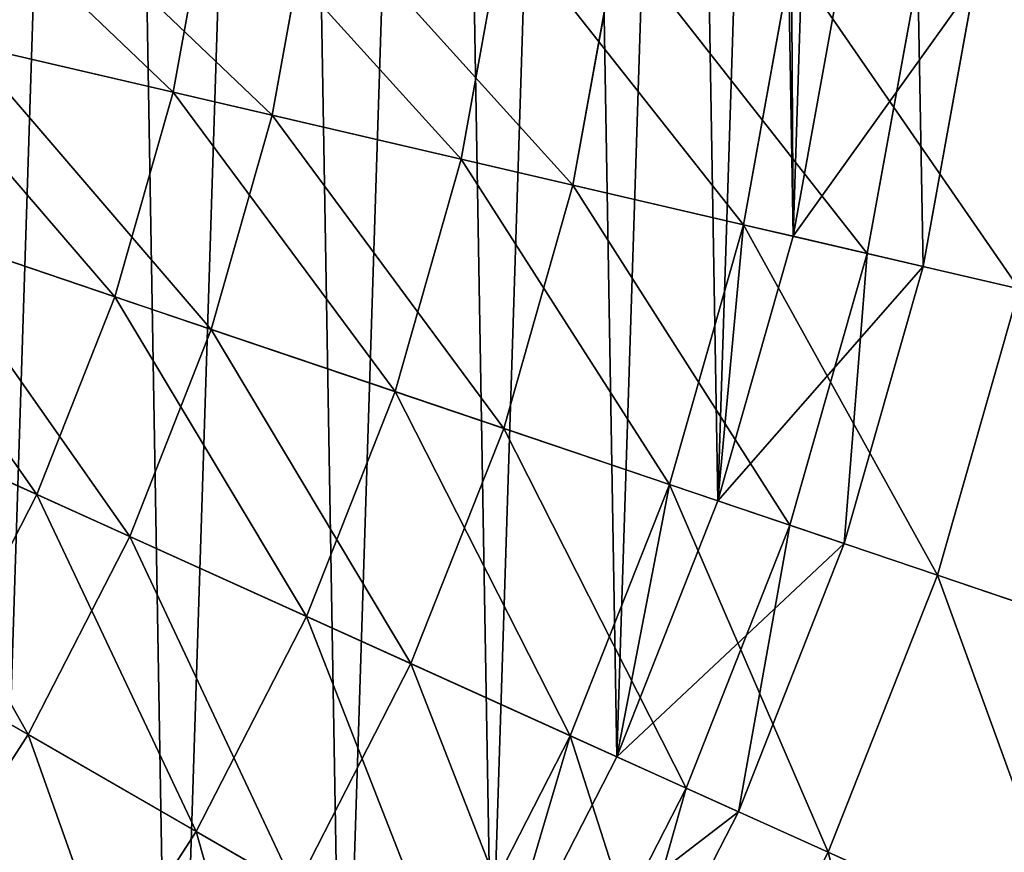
# Model space of a CAD drawing. Extents: x 5 to 965, y 4 to 104.
# Tile 96 of 256: x 70.43 to 78.07, y 43.85 to 50.31. Entities that reach past the tile are written whole.
import ezdxf

# ---------------------------------------------------------------- set-up
doc = ezdxf.new("R2010")
doc.units = 0
doc.layers.get('0').update_dxf_attribs({"color": 13, "linetype": 'CONTINUOUS'})

# ---------------------------------------------------------------- blocks, each defined once
blk = doc.blocks.new('COMPONENT_4')
for p, q in [((66.3432, 46.172, 2.8626), (66.6371, 47.7947, 2.8626)), ((66.3432, 46.172, 97.017), (66.6371, 47.7947, 97.017)), ((68.5762, 45.6532, 3.7458), (68.9101, 47.4973, 3.7458)), ((68.5762, 45.6532, 96.1337), (68.9101, 47.4973, 96.1337)), ((70.7642, 45.1449, 4.7403), (71.1375, 47.2059, 4.7403)), ((70.7642, 45.1449, 95.1392), (71.1375, 47.2059, 95.1392)), ((66.3432, 46.172, 2.8626), (64.0706, 46.6999, 2.0928)), ((66.3432, 46.172, 97.017), (64.0706, 46.6999, 97.7868)), ((65.8916, 44.5859, 2.8626), (66.3432, 46.172, 2.8626)), ((65.8916, 44.5859, 97.017), (66.3432, 46.172, 97.017)), ((68.5762, 45.6532, 3.7458), (66.3432, 46.172, 2.8626)), ((68.5762, 45.6532, 96.1337), (66.3432, 46.172, 97.017)), ((68.063, 43.8508, 3.7458), (68.5762, 45.6532, 3.7458)), ((68.063, 43.8508, 96.1337), (68.5762, 45.6532, 96.1337)), ((70.7642, 45.1449, 4.7403), (68.5762, 45.6532, 3.7458)), ((70.7642, 45.1449, 95.1392), (68.5762, 45.6532, 96.1337)), ((63.6818, 45.334, 2.0928), (65.8916, 44.5859, 2.8626)), ((65.8916, 44.5859, 97.017), (63.6818, 45.334, 97.7868)), ((70.1907, 43.1305, 4.7403), (70.7642, 45.1449, 4.7403)), ((70.1907, 43.1305, 95.1392), (70.7642, 45.1449, 95.1392)), ((72.902, 44.6483, 5.8437), (70.7642, 45.1449, 4.7403)), ((72.902, 44.6483, 94.0358), (70.7642, 45.1449, 95.1392)), ((72.2695, 42.4267, 5.8437), (72.902, 44.6483, 5.8437)), ((72.2695, 42.4267, 94.0358), (72.902, 44.6483, 94.0358)), ((65.2868, 43.0517, 2.8626), (65.8916, 44.5859, 2.8626)), ((65.2868, 43.0517, 97.017), (65.8916, 44.5859, 97.017)), ((65.8916, 44.5859, 2.8626), (68.063, 43.8508, 3.7458)), ((68.063, 43.8508, 96.1337), (65.8916, 44.5859, 97.017)), ((63.1609, 44.0128, 2.0928), (65.2868, 43.0517, 2.8626)), ((63.1609, 44.0128, 97.7868), (65.2868, 43.0517, 97.017)), ((67.3757, 42.1073, 3.7458), (68.063, 43.8508, 3.7458)), ((67.3757, 42.1073, 96.1337), (68.063, 43.8508, 96.1337)), ((68.063, 43.8508, 3.7458), (70.1907, 43.1305, 4.7403)), ((70.1907, 43.1305, 95.1392), (68.063, 43.8508, 96.1337)), ((69.4225, 41.1819, 4.7403), (70.1907, 43.1305, 4.7403)), ((69.4225, 41.1819, 95.1392), (70.1907, 43.1305, 95.1392)), ((70.1907, 43.1305, 4.7403), (72.2695, 42.4267, 5.8437)), ((72.2695, 42.4267, 94.0358), (70.1907, 43.1305, 95.1392)), ((64.5345, 41.5842, 2.8626), (65.2868, 43.0517, 2.8626)), ((64.5345, 41.5842, 97.017), (65.2868, 43.0517, 97.017)), ((65.2868, 43.0517, 2.8626), (67.3757, 42.1073, 3.7458)), ((65.2868, 43.0517, 97.017), (67.3757, 42.1073, 96.1337)), ((71.4223, 40.2777, 5.8437), (72.2695, 42.4267, 5.8437)), ((71.4223, 40.2777, 94.0358), (72.2695, 42.4267, 94.0358)), ((72.2695, 42.4267, 5.8437), (74.2945, 41.7411, 7.0533)), ((74.2945, 41.7411, 92.8262), (72.2695, 42.4267, 94.0358)), ((66.5208, 40.4396, 3.7458), (67.3757, 42.1073, 3.7458)), ((66.5208, 40.4396, 96.1337), (67.3757, 42.1073, 96.1337)), ((67.3757, 42.1073, 3.7458), (69.4225, 41.1819, 4.7403)), ((67.3757, 42.1073, 96.1337), (69.4225, 41.1819, 95.1392)), ((64.5345, 41.5842, 2.8626), (66.5208, 40.4396, 3.7458)), ((66.5208, 40.4396, 96.1337), (64.5345, 41.5842, 97.017)), ((68.467, 39.318, 4.7403), (69.4225, 41.1819, 4.7403)), ((68.467, 39.318, 95.1392), (69.4225, 41.1819, 95.1392)), ((69.4225, 41.1819, 4.7403), (71.4223, 40.2777, 5.8437)), ((69.4225, 41.1819, 95.1392), (71.4223, 40.2777, 94.0358)), ((65.5065, 38.8637, 3.7458), (66.5208, 40.4396, 3.7458)), ((65.5065, 38.8637, 96.1337), (66.5208, 40.4396, 96.1337)), ((66.5208, 40.4396, 3.7458), (68.467, 39.318, 4.7403)), ((68.467, 39.318, 95.1392), (66.5208, 40.4396, 96.1337)), ((70.3686, 38.2222, 94.0358), (71.4223, 40.2777, 94.0358)), ((71.4223, 40.2777, 94.0358), (73.3704, 39.397, 92.8262))]:
    blk.add_line(p, q)
mesh = blk.add_polyface()
corners = [(64.3237, 48.0973, 2.0928), (66.3432, 46.172, 2.8626), (64.0706, 46.6999, 2.0928), (66.6371, 47.7947, 2.8626)]
mesh.append_faces([[corners[k] for k in face] for face in [(0, 1, 2), (1, 0, 3)]], dxfattribs={"vtx0": -1})
mesh = blk.add_polyface()
corners = [(66.3432, 46.172, 97.017), (64.3237, 48.0973, 97.7868), (64.0706, 46.6999, 97.7868), (66.6371, 47.7947, 97.017)]
mesh.append_faces([[corners[k] for k in face] for face in [(0, 1, 2), (1, 0, 3)]], dxfattribs={"vtx0": -1})
mesh = blk.add_polyface()
corners = [(66.6371, 47.7947, 2.8626), (68.5762, 45.6532, 3.7458), (66.3432, 46.172, 2.8626), (68.9101, 47.4973, 3.7458)]
mesh.append_faces([[corners[k] for k in face] for face in [(0, 1, 2), (1, 0, 3)]], dxfattribs={"vtx0": -1})
mesh = blk.add_polyface()
corners = [(68.5762, 45.6532, 96.1337), (66.6371, 47.7947, 97.017), (66.3432, 46.172, 97.017), (68.9101, 47.4973, 96.1337)]
mesh.append_faces([[corners[k] for k in face] for face in [(0, 1, 2), (1, 0, 3)]], dxfattribs={"vtx0": -1})
mesh = blk.add_polyface()
corners = [(68.9101, 47.4973, 3.7458), (70.7642, 45.1449, 4.7403), (68.5762, 45.6532, 3.7458), (71.1375, 47.2059, 4.7403)]
mesh.append_faces([[corners[k] for k in face] for face in [(0, 1, 2), (1, 0, 3)]], dxfattribs={"vtx0": -1})
mesh = blk.add_polyface()
corners = [(70.7642, 45.1449, 95.1392), (68.9101, 47.4973, 96.1337), (68.5762, 45.6532, 96.1337), (71.1375, 47.2059, 95.1392)]
mesh.append_faces([[corners[k] for k in face] for face in [(0, 1, 2), (1, 0, 3)]], dxfattribs={"vtx0": -1})
mesh = blk.add_polyface()
corners = [(71.1375, 47.2059, 4.7403), (72.902, 44.6483, 5.8437), (70.7642, 45.1449, 4.7403), (73.3136, 46.9212, 5.8437)]
mesh.append_faces([[corners[k] for k in face] for face in [(0, 1, 2), (1, 0, 3)]], dxfattribs={"vtx0": -1})
mesh = blk.add_polyface()
corners = [(72.902, 44.6483, 94.0358), (71.1375, 47.2059, 95.1392), (70.7642, 45.1449, 95.1392), (73.3136, 46.9212, 94.0358)]
mesh.append_faces([[corners[k] for k in face] for face in [(0, 1, 2), (1, 0, 3)]], dxfattribs={"vtx0": -1})
mesh = blk.add_polyface()
corners = [(64.0706, 46.6999, 2.0928), (65.8916, 44.5859, 2.8626), (63.6818, 45.334, 2.0928), (66.3432, 46.172, 2.8626)]
mesh.append_faces([[corners[k] for k in face] for face in [(0, 1, 2), (1, 0, 3)]], dxfattribs={"vtx0": -1})
mesh = blk.add_polyface()
corners = [(65.8916, 44.5859, 97.017), (64.0706, 46.6999, 97.7868), (63.6818, 45.334, 97.7868), (66.3432, 46.172, 97.017)]
mesh.append_faces([[corners[k] for k in face] for face in [(0, 1, 2), (1, 0, 3)]], dxfattribs={"vtx0": -1})
mesh = blk.add_polyface()
corners = [(66.3432, 46.172, 2.8626), (68.063, 43.8508, 3.7458), (65.8916, 44.5859, 2.8626), (68.5762, 45.6532, 3.7458)]
mesh.append_faces([[corners[k] for k in face] for face in [(0, 1, 2), (1, 0, 3)]], dxfattribs={"vtx0": -1})
mesh = blk.add_polyface()
corners = [(68.063, 43.8508, 96.1337), (66.3432, 46.172, 97.017), (65.8916, 44.5859, 97.017), (68.5762, 45.6532, 96.1337)]
mesh.append_faces([[corners[k] for k in face] for face in [(0, 1, 2), (1, 0, 3)]], dxfattribs={"vtx0": -1})
mesh = blk.add_polyface()
corners = [(68.5762, 45.6532, 3.7458), (70.1907, 43.1305, 4.7403), (68.063, 43.8508, 3.7458), (70.7642, 45.1449, 4.7403)]
mesh.append_faces([[corners[k] for k in face] for face in [(0, 1, 2), (1, 0, 3)]], dxfattribs={"vtx0": -1})
mesh = blk.add_polyface()
corners = [(70.1907, 43.1305, 95.1392), (68.5762, 45.6532, 96.1337), (68.063, 43.8508, 96.1337), (70.7642, 45.1449, 95.1392)]
mesh.append_faces([[corners[k] for k in face] for face in [(0, 1, 2), (1, 0, 3)]], dxfattribs={"vtx0": -1})
mesh = blk.add_polyface()
corners = [(63.6818, 45.334, 2.0928), (65.2868, 43.0517, 2.8626), (63.1609, 44.0128, 2.0928), (65.8916, 44.5859, 2.8626)]
mesh.append_faces([[corners[k] for k in face] for face in [(0, 1, 2), (1, 0, 3)]], dxfattribs={"vtx0": -1})
mesh = blk.add_polyface()
corners = [(65.2868, 43.0517, 97.017), (63.6818, 45.334, 97.7868), (63.1609, 44.0128, 97.7868), (65.8916, 44.5859, 97.017)]
mesh.append_faces([[corners[k] for k in face] for face in [(0, 1, 2), (1, 0, 3)]], dxfattribs={"vtx0": -1})
mesh = blk.add_polyface()
corners = [(70.7642, 45.1449, 4.7403), (72.2695, 42.4267, 5.8437), (70.1907, 43.1305, 4.7403), (72.902, 44.6483, 5.8437)]
mesh.append_faces([[corners[k] for k in face] for face in [(0, 1, 2), (1, 0, 3)]], dxfattribs={"vtx0": -1})
mesh = blk.add_polyface()
corners = [(72.2695, 42.4267, 94.0358), (70.7642, 45.1449, 95.1392), (70.1907, 43.1305, 95.1392), (72.902, 44.6483, 94.0358)]
mesh.append_faces([[corners[k] for k in face] for face in [(0, 1, 2), (1, 0, 3)]], dxfattribs={"vtx0": -1})
mesh = blk.add_polyface()
corners = [(72.902, 44.6483, 5.8437), (74.2945, 41.7411, 7.0533), (72.2695, 42.4267, 5.8437), (74.9844, 44.1645, 7.0533)]
mesh.append_faces([[corners[k] for k in face] for face in [(0, 1, 2), (1, 0, 3)]], dxfattribs={"vtx0": -1})
mesh = blk.add_polyface()
corners = [(74.2945, 41.7411, 92.8262), (72.902, 44.6483, 94.0358), (72.2695, 42.4267, 94.0358), (74.9844, 44.1645, 92.8262)]
mesh.append_faces([[corners[k] for k in face] for face in [(0, 1, 2), (1, 0, 3)]], dxfattribs={"vtx0": -1})
mesh = blk.add_polyface()
corners = [(65.8916, 44.5859, 2.8626), (67.3757, 42.1073, 3.7458), (65.2868, 43.0517, 2.8626), (68.063, 43.8508, 3.7458)]
mesh.append_faces([[corners[k] for k in face] for face in [(0, 1, 2), (1, 0, 3)]], dxfattribs={"vtx0": -1})
mesh = blk.add_polyface()
corners = [(67.3757, 42.1073, 96.1337), (65.8916, 44.5859, 97.017), (65.2868, 43.0517, 97.017), (68.063, 43.8508, 96.1337)]
mesh.append_faces([[corners[k] for k in face] for face in [(0, 1, 2), (1, 0, 3)]], dxfattribs={"vtx0": -1})
mesh = blk.add_polyface()
corners = [(63.1609, 44.0128, 2.0928), (64.5345, 41.5842, 2.8626), (62.5131, 42.749, 2.0928), (65.2868, 43.0517, 2.8626)]
mesh.append_faces([[corners[k] for k in face] for face in [(0, 1, 2), (1, 0, 3)]], dxfattribs={"vtx0": -1})
mesh = blk.add_polyface()
corners = [(64.5345, 41.5842, 97.017), (63.1609, 44.0128, 97.7868), (62.5131, 42.749, 97.7868), (65.2868, 43.0517, 97.017)]
mesh.append_faces([[corners[k] for k in face] for face in [(0, 1, 2), (1, 0, 3)]], dxfattribs={"vtx0": -1})
mesh = blk.add_polyface()
corners = [(68.063, 43.8508, 3.7458), (69.4225, 41.1819, 4.7403), (67.3757, 42.1073, 3.7458), (70.1907, 43.1305, 4.7403)]
mesh.append_faces([[corners[k] for k in face] for face in [(0, 1, 2), (1, 0, 3)]], dxfattribs={"vtx0": -1})
mesh = blk.add_polyface()
corners = [(69.4225, 41.1819, 95.1392), (68.063, 43.8508, 96.1337), (67.3757, 42.1073, 96.1337), (70.1907, 43.1305, 95.1392)]
mesh.append_faces([[corners[k] for k in face] for face in [(0, 1, 2), (1, 0, 3)]], dxfattribs={"vtx0": -1})
mesh = blk.add_polyface()
corners = [(70.1907, 43.1305, 4.7403), (71.4223, 40.2777, 5.8437), (69.4225, 41.1819, 4.7403), (72.2695, 42.4267, 5.8437)]
mesh.append_faces([[corners[k] for k in face] for face in [(0, 1, 2), (1, 0, 3)]], dxfattribs={"vtx0": -1})
mesh = blk.add_polyface()
corners = [(71.4223, 40.2777, 94.0358), (70.1907, 43.1305, 95.1392), (69.4225, 41.1819, 95.1392), (72.2695, 42.4267, 94.0358)]
mesh.append_faces([[corners[k] for k in face] for face in [(0, 1, 2), (1, 0, 3)]], dxfattribs={"vtx0": -1})
mesh = blk.add_polyface()
corners = [(65.2868, 43.0517, 2.8626), (66.5208, 40.4396, 3.7458), (64.5345, 41.5842, 2.8626), (67.3757, 42.1073, 3.7458)]
mesh.append_faces([[corners[k] for k in face] for face in [(0, 1, 2), (1, 0, 3)]], dxfattribs={"vtx0": -1})
mesh = blk.add_polyface()
corners = [(66.5208, 40.4396, 96.1337), (65.2868, 43.0517, 97.017), (64.5345, 41.5842, 97.017), (67.3757, 42.1073, 96.1337)]
mesh.append_faces([[corners[k] for k in face] for face in [(0, 1, 2), (1, 0, 3)]], dxfattribs={"vtx0": -1})
mesh = blk.add_polyface()
corners = [(72.2695, 42.4267, 5.8437), (73.3704, 39.397, 7.0533), (71.4223, 40.2777, 5.8437), (74.2945, 41.7411, 7.0533)]
mesh.append_faces([[corners[k] for k in face] for face in [(0, 1, 2), (1, 0, 3)]], dxfattribs={"vtx0": -1})
mesh = blk.add_polyface()
corners = [(73.3704, 39.397, 92.8262), (72.2695, 42.4267, 94.0358), (71.4223, 40.2777, 94.0358), (74.2945, 41.7411, 92.8262)]
mesh.append_faces([[corners[k] for k in face] for face in [(0, 1, 2), (1, 0, 3)]], dxfattribs={"vtx0": -1})
mesh = blk.add_polyface()
corners = [(67.3757, 42.1073, 3.7458), (68.467, 39.318, 4.7403), (66.5208, 40.4396, 3.7458), (69.4225, 41.1819, 4.7403)]
mesh.append_faces([[corners[k] for k in face] for face in [(0, 1, 2), (1, 0, 3)]], dxfattribs={"vtx0": -1})
mesh = blk.add_polyface()
corners = [(68.467, 39.318, 95.1392), (67.3757, 42.1073, 96.1337), (66.5208, 40.4396, 96.1337), (69.4225, 41.1819, 95.1392)]
mesh.append_faces([[corners[k] for k in face] for face in [(0, 1, 2), (1, 0, 3)]], dxfattribs={"vtx0": -1})
mesh = blk.add_polyface()
corners = [(64.5345, 41.5842, 2.8626), (65.5065, 38.8637, 3.7458), (63.642, 40.1974, 2.8626), (66.5208, 40.4396, 3.7458)]
mesh.append_faces([[corners[k] for k in face] for face in [(0, 1, 2), (1, 0, 3)]], dxfattribs={"vtx0": -1})
mesh = blk.add_polyface()
corners = [(65.5065, 38.8637, 96.1337), (64.5345, 41.5842, 97.017), (63.642, 40.1974, 97.017), (66.5208, 40.4396, 96.1337)]
mesh.append_faces([[corners[k] for k in face] for face in [(0, 1, 2), (1, 0, 3)]], dxfattribs={"vtx0": -1})
mesh = blk.add_polyface()
corners = [(69.4225, 41.1819, 4.7403), (70.3686, 38.2222, 5.8437), (68.467, 39.318, 4.7403), (71.4223, 40.2777, 5.8437)]
mesh.append_faces([[corners[k] for k in face] for face in [(0, 1, 2), (1, 0, 3)]], dxfattribs={"vtx0": -1})
mesh = blk.add_polyface()
corners = [(70.3686, 38.2222, 94.0358), (69.4225, 41.1819, 95.1392), (68.467, 39.318, 95.1392), (71.4223, 40.2777, 94.0358)]
mesh.append_faces([[corners[k] for k in face] for face in [(0, 1, 2), (1, 0, 3)]], dxfattribs={"vtx0": -1})
mesh = blk.add_polyface()
corners = [(66.5208, 40.4396, 3.7458), (67.3334, 37.5567, 4.7403), (65.5065, 38.8637, 3.7458), (68.467, 39.318, 4.7403)]
mesh.append_faces([[corners[k] for k in face] for face in [(0, 1, 2), (1, 0, 3)]], dxfattribs={"vtx0": -1})
mesh = blk.add_polyface()
corners = [(67.3334, 37.5567, 95.1392), (66.5208, 40.4396, 96.1337), (65.5065, 38.8637, 96.1337), (68.467, 39.318, 95.1392)]
mesh.append_faces([[corners[k] for k in face] for face in [(0, 1, 2), (1, 0, 3)]], dxfattribs={"vtx0": -1})
mesh = blk.add_polyface()
corners = [(72.2209, 37.1547, 92.8262), (71.4223, 40.2777, 94.0358), (70.3686, 38.2222, 94.0358), (73.3704, 39.397, 92.8262)]
mesh.append_faces([[corners[k] for k in face] for face in [(0, 1, 2), (1, 0, 3)]], dxfattribs={"vtx0": -1})
blk = doc.blocks.new('DIFFERENCE')
for p, q in [((66.3432, 46.172, 97.017), (66.6371, 47.7947, 97.017)), ((67.1113, 45.9935, 98.5497), (67.419, 47.6924, 98.5497)), ((68.5762, 45.6532, 96.1337), (68.9101, 47.4973, 96.1337)), ((69.4428, 45.4519, 97.6276), (69.7924, 47.3819, 97.6276)), ((70.7642, 45.1449, 95.1392), (71.1375, 47.2059, 95.1392)), ((71.1506, 45.0552, 94.9398), (71.5308, 47.1545, 94.9398)), ((71.7253, 44.9217, 96.5902), (72.1159, 47.0779, 96.5902)), ((72.1573, 44.8213, 96.3673), (72.5556, 47.0204, 96.3673)), ((66.3432, 46.172, 97.017), (64.0706, 46.6999, 97.7868)), ((67.1113, 45.9935, 98.5497), (64.7365, 46.5452, 99.3541)), ((65.8916, 44.5859, 97.017), (66.3432, 46.172, 97.017)), ((68.5762, 45.6532, 96.1337), (66.3432, 46.172, 97.017)), ((66.6386, 44.333, 98.5497), (67.1113, 45.9935, 98.5497)), ((69.4428, 45.4519, 97.6276), (67.1113, 45.9935, 98.5497)), ((68.063, 43.8508, 96.1337), (68.5762, 45.6532, 96.1337)), ((70.7642, 45.1449, 95.1392), (68.5762, 45.6532, 96.1337)), ((68.9058, 43.5655, 97.6276), (69.4428, 45.4519, 97.6276)), ((71.7253, 44.9217, 96.5902), (69.4428, 45.4519, 97.6276)), ((65.8916, 44.5859, 97.017), (63.6818, 45.334, 97.7868)), ((70.1907, 43.1305, 95.1392), (70.7642, 45.1449, 95.1392)), ((71.1506, 45.0552, 94.9398), (70.7642, 45.1449, 95.1392)), ((66.6386, 44.333, 98.5497), (64.3293, 45.1148, 99.3541)), ((70.5665, 43.0032, 94.9398), (71.1506, 45.0552, 94.9398)), ((71.1506, 45.0552, 94.9398), (72.1573, 44.8213, 96.3673)), ((71.1253, 42.814, 96.5902), (71.7253, 44.9217, 96.5902)), ((72.1573, 44.8213, 96.3673), (71.7253, 44.9217, 96.5902)), ((71.5454, 42.6718, 96.3673), (72.1573, 44.8213, 96.3673)), ((65.2868, 43.0517, 97.017), (65.8916, 44.5859, 97.017)), ((68.063, 43.8508, 96.1337), (65.8916, 44.5859, 97.017)), ((66.0054, 42.7268, 98.5497), (66.6386, 44.333, 98.5497)), ((68.9058, 43.5655, 97.6276), (66.6386, 44.333, 98.5497)), ((63.1609, 44.0128, 97.7868), (65.2868, 43.0517, 97.017)), ((67.3757, 42.1073, 96.1337), (68.063, 43.8508, 96.1337)), ((70.1907, 43.1305, 95.1392), (68.063, 43.8508, 96.1337)), ((66.0054, 42.7268, 98.5497), (63.7838, 43.7312, 99.3541)), ((68.1864, 41.7407, 97.6276), (68.9058, 43.5655, 97.6276)), ((71.1253, 42.814, 96.5902), (68.9058, 43.5655, 97.6276)), ((69.4225, 41.1819, 95.1392), (70.1907, 43.1305, 95.1392)), ((70.5665, 43.0032, 94.9398), (70.1907, 43.1305, 95.1392)), ((64.5345, 41.5842, 97.017), (65.2868, 43.0517, 97.017)), ((65.2868, 43.0517, 97.017), (67.3757, 42.1073, 96.1337)), ((69.784, 41.0184, 94.9398), (70.5665, 43.0032, 94.9398)), ((70.5665, 43.0032, 94.9398), (71.5454, 42.6718, 96.3673)), ((70.3216, 40.7754, 96.5902), (71.1253, 42.814, 96.5902)), ((71.5454, 42.6718, 96.3673), (71.1253, 42.814, 96.5902)), ((65.2178, 41.1904, 98.5497), (66.0054, 42.7268, 98.5497)), ((68.1864, 41.7407, 97.6276), (66.0054, 42.7268, 98.5497)), ((70.7257, 40.5927, 96.3673), (71.5454, 42.6718, 96.3673)), ((65.2178, 41.1904, 98.5497), (63.1054, 42.4077, 99.3541)), ((66.5208, 40.4396, 96.1337), (67.3757, 42.1073, 96.1337)), ((67.3757, 42.1073, 96.1337), (69.4225, 41.1819, 95.1392)), ((67.2917, 39.9953, 97.6276), (68.1864, 41.7407, 97.6276)), ((70.3216, 40.7754, 96.5902), (68.1864, 41.7407, 97.6276)), ((66.5208, 40.4396, 96.1337), (64.5345, 41.5842, 97.017)), ((64.2834, 39.7386, 98.5497), (65.2178, 41.1904, 98.5497)), ((67.2917, 39.9953, 97.6276), (65.2178, 41.1904, 98.5497)), ((68.467, 39.318, 95.1392), (69.4225, 41.1819, 95.1392)), ((69.4225, 41.1819, 95.1392), (69.784, 41.0184, 94.9398)), ((68.8108, 39.1199, 94.9398), (69.784, 41.0184, 94.9398)), ((69.784, 41.0184, 94.9398), (70.7257, 40.5927, 96.3673)), ((69.322, 38.8253, 96.5902), (70.3216, 40.7754, 96.5902)), ((70.7257, 40.5927, 96.3673), (70.3216, 40.7754, 96.5902)), ((69.7062, 38.6039, 96.3673), (70.7257, 40.5927, 96.3673)), ((65.5065, 38.8637, 96.1337), (66.5208, 40.4396, 96.1337)), ((68.467, 39.318, 95.1392), (66.5208, 40.4396, 96.1337))]:
    blk.add_line(p, q)
mesh = blk.add_polyface()
corners = [(28.4182, 52.7946, 94.9398), (28.2823, 48.535, 94.9398), (28.2456, 50.6682, 94.9398), (28.5278, 46.4157, 94.9398), (28.7985, 54.8939, 94.9398), (28.9799, 44.3307, 94.9398), (29.3826, 56.9459, 94.9398), (29.6342, 42.3001, 94.9398), (30.1651, 58.9307, 94.9398), (30.4844, 40.3433, 94.9398), (31.1383, 60.8292, 94.9398), (31.5223, 38.4793, 94.9398), (32.293, 62.6232, 94.9398), (32.7378, 36.726, 94.9398), (33.6179, 64.2954, 94.9398), (34.1194, 35.1003, 94.9398), (35.1003, 65.8297, 94.9398), (35.6537, 33.6179, 94.9398), (36.726, 67.2112, 94.9398), (37.3259, 32.293, 94.9398), (38.4793, 68.4268, 94.9398), (39.1199, 31.1383, 94.9398), (40.3433, 69.4647, 94.9398), (41.0184, 30.1651, 94.9398), (42.3001, 70.3149, 94.9398), (43.0032, 29.3826, 94.9398), (44.3307, 70.9692, 94.9398), (45.0552, 28.7985, 94.9398), (46.4157, 71.4213, 94.9398), (47.1545, 28.4182, 94.9398), (48.535, 71.6668, 94.9398), (49.2809, 28.2456, 94.9398), (50.6682, 71.7035, 94.9398), (51.4141, 28.2823, 94.9398), (52.7946, 71.5308, 94.9398), (53.5334, 28.5278, 94.9398), (54.8939, 71.1506, 94.9398), (55.6184, 28.9799, 94.9398), (56.9459, 70.5665, 94.9398), (57.649, 29.6342, 94.9398), (58.9307, 69.784, 94.9398), (59.6058, 30.4844, 94.9398), (60.8292, 68.8108, 94.9398), (61.4698, 31.5223, 94.9398), (62.6232, 67.6561, 94.9398), (63.2231, 32.7378, 94.9398), (64.2954, 66.3312, 94.9398), (64.8488, 34.1194, 94.9398), (65.8297, 64.8488, 94.9398), (66.3312, 35.6537, 94.9398), (67.2112, 63.2231, 94.9398), (67.6561, 37.3259, 94.9398), (68.4268, 61.4698, 94.9398), (68.8108, 39.1199, 94.9398), (69.4647, 59.6058, 94.9398), (69.784, 41.0184, 94.9398), (70.3149, 57.649, 94.9398), (70.5665, 43.0032, 94.9398), (70.9692, 55.6184, 94.9398), (71.1506, 45.0552, 94.9398), (71.4213, 53.5334, 94.9398), (71.5308, 47.1545, 94.9398), (71.6668, 51.4141, 94.9398), (71.7035, 49.2809, 94.9398)]
mesh.append_faces([[corners[k] for k in face] for face in [(0, 1, 2), (61, 62, 63)]], dxfattribs={"vtx0": -1})
mesh.append_faces([[corners[k] for k in face] for face in [(1, 0, 3), (3, 4, 5), (5, 6, 7), (7, 8, 9), (9, 10, 11), (11, 12, 13), (13, 14, 15), (15, 16, 17), (17, 18, 19), (19, 20, 21), (21, 22, 23), (23, 24, 25), (25, 26, 27), (27, 28, 29), (29, 30, 31), (31, 32, 33), (33, 34, 35), (35, 36, 37), (37, 38, 39), (39, 40, 41), (41, 42, 43), (43, 44, 45), (45, 46, 47), (47, 48, 49), (49, 50, 51), (51, 52, 53), (53, 54, 55), (55, 56, 57), (57, 58, 59), (59, 60, 61)]], dxfattribs={"vtx0": -1, "vtx1": -1})
mesh.append_faces([[corners[k] for k in face] for face in [(3, 0, 4), (5, 4, 6), (7, 6, 8), (9, 8, 10), (11, 10, 12), (13, 12, 14), (15, 14, 16), (17, 16, 18), (19, 18, 20), (21, 20, 22), (23, 22, 24), (25, 24, 26), (27, 26, 28), (29, 28, 30), (31, 30, 32), (33, 32, 34), (35, 34, 36), (37, 36, 38), (39, 38, 40), (41, 40, 42), (43, 42, 44), (45, 44, 46), (47, 46, 48), (49, 48, 50), (51, 50, 52), (53, 52, 54), (55, 54, 56), (57, 56, 58), (59, 58, 60), (61, 60, 62)]], dxfattribs={"vtx0": -1, "vtx2": -1})
mesh = blk.add_polyface()
corners = [(64.3237, 48.0973, 97.7868), (66.3432, 46.172, 97.017), (64.0706, 46.6999, 97.7868), (66.6371, 47.7947, 97.017)]
mesh.append_faces([[corners[k] for k in face] for face in [(0, 1, 2), (1, 0, 3)]], dxfattribs={"vtx0": -1})
mesh = blk.add_polyface()
corners = [(67.1113, 45.9935, 98.5497), (65.0016, 48.0087, 99.3541), (64.7365, 46.5452, 99.3541), (67.419, 47.6924, 98.5497)]
mesh.append_faces([[corners[k] for k in face] for face in [(0, 1, 2), (1, 0, 3)]], dxfattribs={"vtx0": -1})
mesh = blk.add_polyface()
corners = [(66.6371, 47.7947, 97.017), (68.5762, 45.6532, 96.1337), (66.3432, 46.172, 97.017), (68.9101, 47.4973, 96.1337)]
mesh.append_faces([[corners[k] for k in face] for face in [(0, 1, 2), (1, 0, 3)]], dxfattribs={"vtx0": -1})
mesh = blk.add_polyface()
corners = [(69.4428, 45.4519, 97.6276), (67.419, 47.6924, 98.5497), (67.1113, 45.9935, 98.5497), (69.7924, 47.3819, 97.6276)]
mesh.append_faces([[corners[k] for k in face] for face in [(0, 1, 2), (1, 0, 3)]], dxfattribs={"vtx0": -1})
mesh = blk.add_polyface()
corners = [(68.9101, 47.4973, 96.1337), (70.7642, 45.1449, 95.1392), (68.5762, 45.6532, 96.1337), (71.1375, 47.2059, 95.1392)]
mesh.append_faces([[corners[k] for k in face] for face in [(0, 1, 2), (1, 0, 3)]], dxfattribs={"vtx0": -1})
mesh = blk.add_polyface()
corners = [(71.7253, 44.9217, 96.5902), (69.7924, 47.3819, 97.6276), (69.4428, 45.4519, 97.6276), (72.1159, 47.0779, 96.5902)]
mesh.append_faces([[corners[k] for k in face] for face in [(0, 1, 2), (1, 0, 3)]], dxfattribs={"vtx0": -1})
mesh = blk.add_polyface()
corners = [(71.1375, 47.2059, 95.1392), (71.1506, 45.0552, 94.9398), (70.7642, 45.1449, 95.1392), (71.5308, 47.1545, 94.9398)]
mesh.append_faces([[corners[k] for k in face] for face in [(0, 1, 2), (1, 0, 3)]], dxfattribs={"vtx0": -1})
mesh = blk.add_polyface()
corners = [(71.1506, 45.0552, 94.9398), (72.5556, 47.0204, 96.3673), (72.1573, 44.8213, 96.3673), (71.5308, 47.1545, 94.9398)]
mesh.append_faces([[corners[k] for k in face] for face in [(0, 1, 2), (1, 0, 3)]], dxfattribs={"vtx0": -1})
mesh = blk.add_polyface()
corners = [(72.1573, 44.8213, 96.3673), (72.1159, 47.0779, 96.5902), (71.7253, 44.9217, 96.5902), (72.5556, 47.0204, 96.3673)]
mesh.append_faces([[corners[k] for k in face] for face in [(0, 1, 2), (1, 0, 3)]], dxfattribs={"vtx0": -1})
mesh = blk.add_polyface()
corners = [(64.0706, 46.6999, 97.7868), (65.8916, 44.5859, 97.017), (63.6818, 45.334, 97.7868), (66.3432, 46.172, 97.017)]
mesh.append_faces([[corners[k] for k in face] for face in [(0, 1, 2), (1, 0, 3)]], dxfattribs={"vtx0": -1})
mesh = blk.add_polyface()
corners = [(66.6386, 44.333, 98.5497), (64.7365, 46.5452, 99.3541), (64.3293, 45.1148, 99.3541), (67.1113, 45.9935, 98.5497)]
mesh.append_faces([[corners[k] for k in face] for face in [(0, 1, 2), (1, 0, 3)]], dxfattribs={"vtx0": -1})
mesh = blk.add_polyface()
corners = [(66.3432, 46.172, 97.017), (68.063, 43.8508, 96.1337), (65.8916, 44.5859, 97.017), (68.5762, 45.6532, 96.1337)]
mesh.append_faces([[corners[k] for k in face] for face in [(0, 1, 2), (1, 0, 3)]], dxfattribs={"vtx0": -1})
mesh = blk.add_polyface()
corners = [(68.9058, 43.5655, 97.6276), (67.1113, 45.9935, 98.5497), (66.6386, 44.333, 98.5497), (69.4428, 45.4519, 97.6276)]
mesh.append_faces([[corners[k] for k in face] for face in [(0, 1, 2), (1, 0, 3)]], dxfattribs={"vtx0": -1})
mesh = blk.add_polyface()
corners = [(68.5762, 45.6532, 96.1337), (70.1907, 43.1305, 95.1392), (68.063, 43.8508, 96.1337), (70.7642, 45.1449, 95.1392)]
mesh.append_faces([[corners[k] for k in face] for face in [(0, 1, 2), (1, 0, 3)]], dxfattribs={"vtx0": -1})
mesh = blk.add_polyface()
corners = [(71.1253, 42.814, 96.5902), (69.4428, 45.4519, 97.6276), (68.9058, 43.5655, 97.6276), (71.7253, 44.9217, 96.5902)]
mesh.append_faces([[corners[k] for k in face] for face in [(0, 1, 2), (1, 0, 3)]], dxfattribs={"vtx0": -1})
mesh = blk.add_polyface()
corners = [(63.6818, 45.334, 97.7868), (65.2868, 43.0517, 97.017), (63.1609, 44.0128, 97.7868), (65.8916, 44.5859, 97.017)]
mesh.append_faces([[corners[k] for k in face] for face in [(0, 1, 2), (1, 0, 3)]], dxfattribs={"vtx0": -1})
mesh = blk.add_polyface()
corners = [(70.7642, 45.1449, 95.1392), (70.5665, 43.0032, 94.9398), (70.1907, 43.1305, 95.1392), (71.1506, 45.0552, 94.9398)]
mesh.append_faces([[corners[k] for k in face] for face in [(0, 1, 2), (1, 0, 3)]], dxfattribs={"vtx0": -1})
mesh = blk.add_polyface()
corners = [(66.0054, 42.7268, 98.5497), (64.3293, 45.1148, 99.3541), (63.7838, 43.7312, 99.3541), (66.6386, 44.333, 98.5497)]
mesh.append_faces([[corners[k] for k in face] for face in [(0, 1, 2), (1, 0, 3)]], dxfattribs={"vtx0": -1})
mesh = blk.add_polyface()
corners = [(70.5665, 43.0032, 94.9398), (72.1573, 44.8213, 96.3673), (71.5454, 42.6718, 96.3673), (71.1506, 45.0552, 94.9398)]
mesh.append_faces([[corners[k] for k in face] for face in [(0, 1, 2), (1, 0, 3)]], dxfattribs={"vtx0": -1})
mesh = blk.add_polyface()
corners = [(71.5454, 42.6718, 96.3673), (71.7253, 44.9217, 96.5902), (71.1253, 42.814, 96.5902), (72.1573, 44.8213, 96.3673)]
mesh.append_faces([[corners[k] for k in face] for face in [(0, 1, 2), (1, 0, 3)]], dxfattribs={"vtx0": -1})
mesh = blk.add_polyface()
corners = [(65.8916, 44.5859, 97.017), (67.3757, 42.1073, 96.1337), (65.2868, 43.0517, 97.017), (68.063, 43.8508, 96.1337)]
mesh.append_faces([[corners[k] for k in face] for face in [(0, 1, 2), (1, 0, 3)]], dxfattribs={"vtx0": -1})
mesh = blk.add_polyface()
corners = [(68.1864, 41.7407, 97.6276), (66.6386, 44.333, 98.5497), (66.0054, 42.7268, 98.5497), (68.9058, 43.5655, 97.6276)]
mesh.append_faces([[corners[k] for k in face] for face in [(0, 1, 2), (1, 0, 3)]], dxfattribs={"vtx0": -1})
mesh = blk.add_polyface()
corners = [(63.1609, 44.0128, 97.7868), (64.5345, 41.5842, 97.017), (62.5131, 42.749, 97.7868), (65.2868, 43.0517, 97.017)]
mesh.append_faces([[corners[k] for k in face] for face in [(0, 1, 2), (1, 0, 3)]], dxfattribs={"vtx0": -1})
mesh = blk.add_polyface()
corners = [(68.063, 43.8508, 96.1337), (69.4225, 41.1819, 95.1392), (67.3757, 42.1073, 96.1337), (70.1907, 43.1305, 95.1392)]
mesh.append_faces([[corners[k] for k in face] for face in [(0, 1, 2), (1, 0, 3)]], dxfattribs={"vtx0": -1})
mesh = blk.add_polyface()
corners = [(65.2178, 41.1904, 98.5497), (63.7838, 43.7312, 99.3541), (63.1054, 42.4077, 99.3541), (66.0054, 42.7268, 98.5497)]
mesh.append_faces([[corners[k] for k in face] for face in [(0, 1, 2), (1, 0, 3)]], dxfattribs={"vtx0": -1})
mesh = blk.add_polyface()
corners = [(70.3216, 40.7754, 96.5902), (68.9058, 43.5655, 97.6276), (68.1864, 41.7407, 97.6276), (71.1253, 42.814, 96.5902)]
mesh.append_faces([[corners[k] for k in face] for face in [(0, 1, 2), (1, 0, 3)]], dxfattribs={"vtx0": -1})
mesh = blk.add_polyface()
corners = [(70.1907, 43.1305, 95.1392), (69.784, 41.0184, 94.9398), (69.4225, 41.1819, 95.1392), (70.5665, 43.0032, 94.9398)]
mesh.append_faces([[corners[k] for k in face] for face in [(0, 1, 2), (1, 0, 3)]], dxfattribs={"vtx0": -1})
mesh = blk.add_polyface()
corners = [(65.2868, 43.0517, 97.017), (66.5208, 40.4396, 96.1337), (64.5345, 41.5842, 97.017), (67.3757, 42.1073, 96.1337)]
mesh.append_faces([[corners[k] for k in face] for face in [(0, 1, 2), (1, 0, 3)]], dxfattribs={"vtx0": -1})
mesh = blk.add_polyface()
corners = [(69.784, 41.0184, 94.9398), (71.5454, 42.6718, 96.3673), (70.7257, 40.5927, 96.3673), (70.5665, 43.0032, 94.9398)]
mesh.append_faces([[corners[k] for k in face] for face in [(0, 1, 2), (1, 0, 3)]], dxfattribs={"vtx0": -1})
mesh = blk.add_polyface()
corners = [(70.7257, 40.5927, 96.3673), (71.1253, 42.814, 96.5902), (70.3216, 40.7754, 96.5902), (71.5454, 42.6718, 96.3673)]
mesh.append_faces([[corners[k] for k in face] for face in [(0, 1, 2), (1, 0, 3)]], dxfattribs={"vtx0": -1})
mesh = blk.add_polyface()
corners = [(67.2917, 39.9953, 97.6276), (66.0054, 42.7268, 98.5497), (65.2178, 41.1904, 98.5497), (68.1864, 41.7407, 97.6276)]
mesh.append_faces([[corners[k] for k in face] for face in [(0, 1, 2), (1, 0, 3)]], dxfattribs={"vtx0": -1})
mesh = blk.add_polyface()
corners = [(64.2834, 39.7386, 98.5497), (63.1054, 42.4077, 99.3541), (62.3005, 41.1571, 99.3541), (65.2178, 41.1904, 98.5497)]
mesh.append_faces([[corners[k] for k in face] for face in [(0, 1, 2), (1, 0, 3)]], dxfattribs={"vtx0": -1})
mesh = blk.add_polyface()
corners = [(67.3757, 42.1073, 96.1337), (68.467, 39.318, 95.1392), (66.5208, 40.4396, 96.1337), (69.4225, 41.1819, 95.1392)]
mesh.append_faces([[corners[k] for k in face] for face in [(0, 1, 2), (1, 0, 3)]], dxfattribs={"vtx0": -1})
mesh = blk.add_polyface()
corners = [(69.322, 38.8253, 96.5902), (68.1864, 41.7407, 97.6276), (67.2917, 39.9953, 97.6276), (70.3216, 40.7754, 96.5902)]
mesh.append_faces([[corners[k] for k in face] for face in [(0, 1, 2), (1, 0, 3)]], dxfattribs={"vtx0": -1})
mesh = blk.add_polyface()
corners = [(64.5345, 41.5842, 97.017), (65.5065, 38.8637, 96.1337), (63.642, 40.1974, 97.017), (66.5208, 40.4396, 96.1337)]
mesh.append_faces([[corners[k] for k in face] for face in [(0, 1, 2), (1, 0, 3)]], dxfattribs={"vtx0": -1})
mesh = blk.add_polyface()
corners = [(66.2301, 38.346, 97.6276), (65.2178, 41.1904, 98.5497), (64.2834, 39.7386, 98.5497), (67.2917, 39.9953, 97.6276)]
mesh.append_faces([[corners[k] for k in face] for face in [(0, 1, 2), (1, 0, 3)]], dxfattribs={"vtx0": -1})
mesh = blk.add_polyface()
corners = [(69.4225, 41.1819, 95.1392), (68.8108, 39.1199, 94.9398), (68.467, 39.318, 95.1392), (69.784, 41.0184, 94.9398)]
mesh.append_faces([[corners[k] for k in face] for face in [(0, 1, 2), (1, 0, 3)]], dxfattribs={"vtx0": -1})
mesh = blk.add_polyface()
corners = [(68.8108, 39.1199, 94.9398), (70.7257, 40.5927, 96.3673), (69.7062, 38.6039, 96.3673), (69.784, 41.0184, 94.9398)]
mesh.append_faces([[corners[k] for k in face] for face in [(0, 1, 2), (1, 0, 3)]], dxfattribs={"vtx0": -1})
mesh = blk.add_polyface()
corners = [(69.7062, 38.6039, 96.3673), (70.3216, 40.7754, 96.5902), (69.322, 38.8253, 96.5902), (70.7257, 40.5927, 96.3673)]
mesh.append_faces([[corners[k] for k in face] for face in [(0, 1, 2), (1, 0, 3)]], dxfattribs={"vtx0": -1})
mesh = blk.add_polyface()
corners = [(66.5208, 40.4396, 96.1337), (67.3334, 37.5567, 95.1392), (65.5065, 38.8637, 96.1337), (68.467, 39.318, 95.1392)]
mesh.append_faces([[corners[k] for k in face] for face in [(0, 1, 2), (1, 0, 3)]], dxfattribs={"vtx0": -1})
blk = doc.blocks.new('COMPONENT_5')
blk.add_blockref('COMPONENT_4', (0, 0))
at = {"zscale": 0.9000000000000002}
blk.add_blockref('DIFFERENCE', (0, 0, 9.494), dxfattribs=at)
blk = doc.blocks.new('GROUP_9')
blk.add_blockref('COMPONENT_5', (-80, 0))
blk = doc.blocks.new('GROUP_14')
blk.add_blockref('GROUP_9', (79.9176, 0))

msp = doc.modelspace()

# ---------------------------------------------------------------- block references
msp.add_blockref('GROUP_14', (5.3605, 3.5731, 2.9076))

doc.saveas('drawing.dxf')
